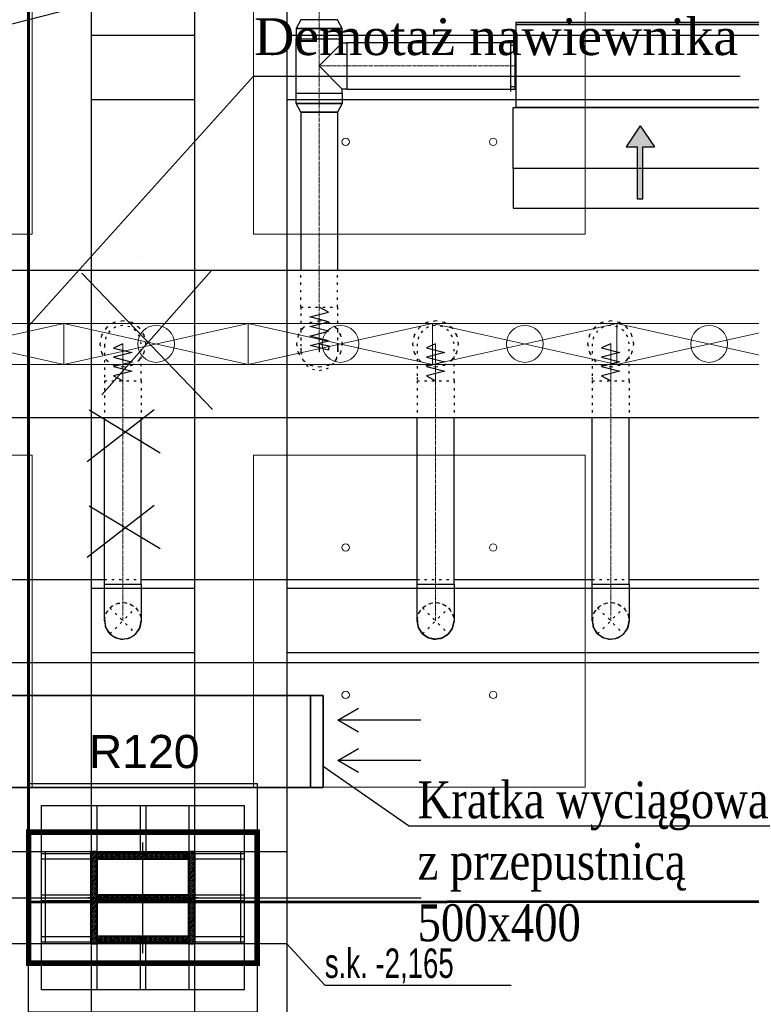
# Model space of a CAD drawing. Header units: centimetres. Extents: x -228435 to 46820, y -89367 to 152985.
# Tile 125 of 256: x -47208 to -43239, y 28422 to 33763. Entities that reach past the tile are written whole.
import ezdxf

# ---------------------------------------------------------------- set-up
doc = ezdxf.new("R2010")
doc.units = ezdxf.units.CM
doc.header["$LTSCALE"] = 50
for name, pattern in [('CADVENT_CENTERLINE', [9.9, 7.4, -1, 0.5, -1]), ('CADVENT_HIDDEN', [0.8, 0.25, -0.55]), ('Kondygnacja  -0_5$0$HIDDEN', [9.525, 6.35, -3.175]), ('Kondygnacja  -0_5$0$HIDDEN2', [4.7625, 3.175, -1.5875]), ('Osie rzutów$0$DASHDOT2', [12.7, 6.35, -3.175, 0, -3.175])]:
    doc.linetypes.add(name, pattern=pattern)
for name, color, linetype in [('01-103-Went PP_poziom-0_5$0$L_Nawiew', 250, 'Continuous'), ('bgde-nawiewDETAILS', 1, 'Continuous'), ('bgde-nawiewEXP', 250, 'Continuous'), ('bgde-nawiewHIDDEN', 250, 'Continuous'), ('bgde-wywiewSOL', 5, 'Continuous'), ('IS_zmiany 2024', 3, 'Continuous'), ('Kondygnacja  -0_5$0$ARCH_GK', 8, 'Continuous'), ('Kondygnacja  -0_5$0$ARCH_INFO_ODPORNOŚĆ OGNIOWA', 8, 'Continuous'), ('Kondygnacja  -0_5$0$ARCH_KONSTR_POWYŻEJ RZUTU', 8, 'Kondygnacja  -0_5$0$HIDDEN'), ('Kondygnacja  -0_5$0$ARCH_KONSTR_POWYŻEJ RZUTU_IST', 8, 'Kondygnacja  -0_5$0$HIDDEN2'), ('Kondygnacja  -0_5$0$ARCH_KONSTRUKCJA_NIEWIDOCZNA', 8, 'Continuous'), ('Kondygnacja  -0_5$0$ARCH_OKŁADZINA', 8, 'Continuous'), ('Kondygnacja  -0_5$0$ARCH_SŁUPY', 8, 'Continuous'), ('Osie rzutów$0$ARCH_INFO_OSIE_IST', 8, 'Osie rzutów$0$DASHDOT2'), ('Osie rzutów$0$ARCH_INFO_OSIE_OPISY_IST', 8, 'Continuous')]:
    doc.layers.add(name, color=color, linetype=linetype)
for name, color, linetype, lineweight in [('bgde-nawiewCEN', 7, 'Continuous', 13), ('bgde_nawiewnik', 11, 'Continuous', 5), ('SU Lampy kwadratowe  -05$0$ARCH_SUFITY_PODWIESZANE', 8, 'Continuous', 9)]:
    doc.layers.add(name, color=color, linetype=linetype, lineweight=lineweight)
doc.styles.add('Kondygnacja  -0_5$0$Arial', font='ARIAL.TTF')
doc.styles.add('Kondygnacja  -0_5$0$BIKTS', font='bikromsw.shx', dxfattribs={"width": 0.8})
pattern_1 = [(45, (-1133.3117, -3177.9858), (-0.6735192, 0.6735192), [])]

# ---------------------------------------------------------------- blocks, each defined once
blk = doc.blocks.new('Osie rzutów')
at = {"layer": 'Osie rzutów$0$ARCH_INFO_OSIE_IST', "ltscale": 10}
for p, q in [((7460, 12510), (7460, 4623.26)), ((7460, 7370), (7460, 7430)), ((4436.04, 7400), (15156.54, 7400)), ((7490, 7400), (7430, 7400))]:
    blk.add_line(p, q, dxfattribs=at)
blk = doc.blocks.new('SU Lampy kwadratowe  -05$0$moduł sufitu')
at = {"layer": 'SU Lampy kwadratowe  -05$0$ARCH_SUFITY_PODWIESZANE'}
for points in [[(60, -60), (240, -60), (240, -240), (60, -240)], [(360, -60), (540, -60), (540, -240), (360, -240)], [(60, -360), (240, -360), (240, -540), (60, -540)], [(360, -360), (540, -360), (540, -540), (360, -540)]]:
    blk.add_lwpolyline(points, close=True, dxfattribs=at)
for centre in [(110, -110), (190, -110), (410, -110), (490, -110), (110, -190), (190, -190), (410, -190), (490, -190), (110, -410), (190, -410), (410, -410), (490, -410), (110, -490), (190, -490), (410, -490), (490, -490)]:
    blk.add_circle(centre, 2, dxfattribs=at)
blk = doc.blocks.new('SU Lampy kwadratowe  -05')
at = {"layer": 'SU Lampy kwadratowe  -05$0$ARCH_SUFITY_PODWIESZANE'}
for p in [(6860, 8000), (7460, 8000)]:
    blk.add_blockref('SU Lampy kwadratowe  -05$0$moduł sufitu', p, dxfattribs=at)
blk = doc.blocks.new('Kondygnacja  -0_5$0$słup_prostokąt')
at = {"layer": 'Kondygnacja  -0_5$0$ARCH_SŁUPY', "lineweight": 40}
h = blk.add_hatch(dxfattribs=at)
h.set_pattern_fill('ANSI31', color=256, scale=0.3, style=0)
h.set_pattern_definition(pattern_1)
h.paths.add_polyline_path([(36, 34), (39, 34), (39, 84), (36, 84)])
h = blk.add_hatch(dxfattribs=at)
h.set_pattern_fill('ANSI31', color=256, scale=0.3, style=0)
h.set_pattern_definition(pattern_1)
h.paths.add_polyline_path([(89, 80), (89, 83), (39, 83), (39, 80)])
h = blk.add_hatch(dxfattribs=at)
h.set_pattern_fill('ANSI31', color=256, scale=0.3, style=0)
h.set_pattern_definition(pattern_1)
h.paths.add_polyline_path([(89, 34), (92, 34), (92, 84), (89, 84)])
h = blk.add_hatch(dxfattribs=at)
h.set_pattern_fill('ANSI31', color=256, scale=0.3, style=0)
h.set_pattern_definition(pattern_1)
h.paths.add_polyline_path([(89, 57.5), (89, 60.5), (39, 60.5), (39, 57.5)])
h = blk.add_hatch(dxfattribs=at)
h.set_pattern_fill('ANSI31', color=256, scale=0.3, style=0)
h.set_pattern_definition(pattern_1)
h.paths.add_polyline_path([(89, 35), (89, 38), (39, 38), (39, 35)])
at = {"layer": 'Kondygnacja  -0_5$0$ARCH_KONSTRUKCJA_NIEWIDOCZNA'}
blk.add_lwpolyline([(119, 109), (119, 9), (9, 9), (9, 109)], close=True, dxfattribs=at)
for points in [[(36, 109), (36, 84)], [(39, 109), (39, 84)], [(62.5, 109), (62.5, 83)], [(65.5, 109), (65.5, 83)], [(89, 109), (89, 84)], [(92, 109), (92, 84)], [(9, 83), (36, 83)], [(92, 83), (119, 83)], [(9, 80), (36, 80)], [(92, 80), (119, 80)], [(9, 60.5), (36, 60.5)], [(92, 60.5), (119, 60.5)], [(9, 57.5), (36, 57.5)], [(92, 57.5), (119, 57.5)], [(9, 38), (36, 38)], [(92, 38), (119, 38)], [(9, 35), (36, 35)], [(36, 34), (36, 9)], [(39, 34), (39, 9)], [(62.5, 35), (62.5, 9)], [(65.49, 35), (65.49, 9)], [(89, 34), (89, 9)], [(92, 35), (119, 35)], [(92, 34), (92, 9)]]:
    blk.add_lwpolyline(points, dxfattribs=at)
at = {"layer": 'Kondygnacja  -0_5$0$ARCH_OKŁADZINA'}
blk.add_lwpolyline([(2, 121), (126, 121), (126, -3), (2, -3)], close=True, dxfattribs=at)
at = {"layer": 'Kondygnacja  -0_5$0$ARCH_SŁUPY', "lineweight": 40}
for p, q in [((39, 60.5), (89, 60.5)), ((89, 57.5), (39, 57.5))]:
    blk.add_line(p, q, dxfattribs=at)
at = {"layer": 'Kondygnacja  -0_5$0$ARCH_SŁUPY', "lineweight": 30, "const_width": 3}
blk.add_lwpolyline([(2, 94.5), (126, 94.5), (126, 23.5), (2, 23.5)], close=True, dxfattribs=at)
at = {"layer": 'Kondygnacja  -0_5$0$ARCH_SŁUPY', "lineweight": 40}
for points in [[(36, 84), (39, 84), (39, 34), (36, 34)], [(89, 84), (92, 84), (92, 34), (89, 34)]]:
    blk.add_lwpolyline(points, close=True, dxfattribs=at)
for points in [[(89, 83), (39, 83)], [(39, 80), (89, 80)], [(89, 38), (39, 38)], [(39, 35), (89, 35)]]:
    blk.add_lwpolyline(points, dxfattribs=at)
blk = doc.blocks.new('Kondygnacja  -0_5$0$konstrukcja istniejąca -0.5')
at = {"layer": 'Kondygnacja  -0_5$0$ARCH_KONSTR_POWYŻEJ RZUTU_IST', "ltscale": 10}
for p, q in [((7432, 8575), (7432, 7425)), ((7432, 7375), (7432, 6225))]:
    blk.add_line(p, q, dxfattribs=at)
for points in [[(7488, 8575), (7488, 7425)], [(7538, 8575), (7538, 7425)], [(7538, 7375), (7382, 7375), (7382, 7425), (7538, 7425), (7538, 7375)], [(7488, 7375), (7488, 6225)], [(7538, 7375), (7538, 6225)]]:
    blk.add_lwpolyline(points, dxfattribs=at)
at = {"layer": 'Kondygnacja  -0_5$0$ARCH_KONSTR_POWYŻEJ RZUTU_IST', "ltscale": 10, "elevation": 0}
for points in [[(7432, 7867.89), (7488, 7867.89)], [(7538, 7867.89), (8582, 7867.89)], [(7488, 7832.89), (7432, 7832.89)], [(8582, 7832.89), (7538, 7832.89)], [(7432, 7567.89), (7488, 7567.89)], [(7538, 7567.89), (8582, 7567.89)], [(7488, 7532.89), (7432, 7532.89)], [(8582, 7532.89), (7538, 7532.89)], [(7407, 7425), (7407, 7375)], [(7513, 7425), (7513, 7375)]]:
    blk.add_lwpolyline(points, dxfattribs=at)
at = {"layer": 'Kondygnacja  -0_5$0$ARCH_KONSTR_POWYŻEJ RZUTU_IST'}
blk.add_lwpolyline([(7538, 7375), (7558.69, 7352.53), (7659.84, 7352.53)], dxfattribs=at)
at = {"layer": 'Kondygnacja  -0_5$0$ARCH_KONSTR_POWYŻEJ RZUTU_IST', "style": 'Kondygnacja  -0_5$0$BIKTS', "width": 0.7}
blk.add_text('s.k. -2,165', height=16, dxfattribs=at).set_placement((7558.69, 7356.46))
blk = doc.blocks.new('A$C066D7839')
at = {"layer": 'bgde_nawiewnik'}
for p, q in [((-50, -11.15), (-50, 11.15)), ((-50, 11.15), (50, 11.15)), ((-50, -11.15), (50, 11.15)), ((50, -11.15), (-50, 11.15)), ((50, 11.15), (50, -11.15)), ((50, -11.15), (-50, -11.15))]:
    blk.add_line(p, q, dxfattribs=at)
blk.add_circle((0, 0), 10, dxfattribs=at)
blk = doc.blocks.new('A$C5B3E7367')
at = {"layer": '01-103-Went PP_poziom-0_5$0$L_Nawiew'}
h = blk.add_hatch(color=256, dxfattribs=at)
h.paths.add_polyline_path([(215, 704), (215, 674), (331.7, 674), (331.7, 612.1), (445.9, 689), (331.7, 765.9), (331.7, 704)])
h.paths.add_polyline_path([(48.3, 704), (48.3, 674), (215, 674), (215, 704)])
for p, q in [((215, 1525), (165, 1525)), ((165, 1525), (165, 1505)), ((165, 1505), (215, 1505)), ((215, 1400), (215, 1530)), ((545, 1530), (215, 1530)), ((215, 1530), (215, 1515)), ((545, 1400), (545, 1530)), ((243.8, 1452), (268.8, 1452)), ((256.2, 1452), (256.2, 1400)), ((326.2, 1452), (351.2, 1452)), ((338.8, 1452), (338.8, 1400)), ((408.8, 1452), (433.8, 1452)), ((421.2, 1452), (421.2, 1400)), ((491.2, 1452), (516.2, 1452)), ((503.8, 1452), (503.8, 1400)), ((545, 1400), (215, 1400)), ((215, 1400), (215, 1378)), ((545, 0), (545, 1400)), ((0, 1378), (215, 1378)), ((0, 0), (0, 1378)), ((215, 1378), (215, 0)), ((445.9, 689), (331.7, 765.9)), ((331.7, 704), (331.7, 765.9)), ((48.3, 704), (331.7, 704)), ((48.3, 704), (48.3, 674)), ((48.3, 674), (331.7, 674)), ((445.9, 689), (331.7, 612.1)), ((331.7, 612.1), (331.7, 674)), ((215, 0), (0, 0)), ((215, 0), (545, 0))]:
    blk.add_line(p, q, dxfattribs=at)
blk = doc.blocks.new('A$C53CA46B8')
at = {"layer": 'bgde-wywiewSOL'}
for p, q in [((200.4, 481.1), (-249.6, 481.1)), ((-249.6, 481.1), (-249.6, -878.9)), ((112.9, 511.1), (-162.1, 511.1)), ((-137.1, 481.1), (-137.1, 511.1)), ((87.9, 481.1), (87.9, 511.1)), ((200.4, 481.1), (200.4, -878.9)), ((200.4, -878.9), (-249.6, -878.9)), ((-137.1, -878.9), (-137.1, -908.9)), ((87.9, -878.9), (87.9, -908.9)), ((112.9, -908.9), (-162.1, -908.9))]:
    blk.add_line(p, q, dxfattribs=at)
at = {"layer": '01-103-Went PP_poziom-0_5$0$L_Nawiew'}
blk.add_blockref('A$C5B3E7367', (-794.6, -893.9), dxfattribs=at)

msp = doc.modelspace()

# ---------------------------------------------------------------- linework, layer by layer
at = {"layer": 'bgde-nawiewCEN', "linetype": 'CADVENT_CENTERLINE', "ltscale": 0.06}
for p, q in [((-45583.864, 33762.826), (-45583.864, 37796.041)), ((-45583.864, 33659.826), (-45583.864, 33762.826)), ((-45583.864, 33659.826), (-45583.864, 33511.826)), ((-45583.864, 33511.826), (-45583.864, 33363.826)), ((-45433.864, 33511.826), (-45583.864, 33511.826)), ((-45433.864, 33511.826), (-44521.109, 33511.826)), ((-44517.109, 33511.826), (-44521.109, 33511.826)), ((-45583.864, 33363.826), (-45583.864, 33260.826)), ((-45583.864, 33260.826), (-45583.864, 32203.959)), ((-45583.864, 32203.959), (-45583.864, 32169.297)), ((-45583.864, 32169.297), (-45583.762, 32079.087)), ((-45583.762, 32079.087), (-45583.646, 32035.981)), ((-46648.659, 32003.485), (-46648.659, 32003.959)), ((-46648.659, 32002.359), (-46648.659, 32003.485)), ((-46648.659, 32000.166), (-46648.659, 32002.359)), ((-46648.659, 31996.552), (-46648.659, 32000.166)), ((-46648.659, 31991.159), (-46648.659, 31996.552)), ((-45583.646, 32035.981), (-45583.496, 32003.983)), ((-45583.496, 32003.983), (-45583.32, 31981.762)), ((-45581.983, 31987.964), (-45581.867, 31995.962)), ((-45581.867, 31995.962), (-45581.765, 32003.959)), ((-44952.307, 32003.485), (-44952.307, 32003.959)), ((-44952.307, 32002.359), (-44952.307, 32003.485)), ((-44952.307, 32000.166), (-44952.307, 32002.359)), ((-44952.307, 31996.552), (-44952.307, 32000.166)), ((-44952.307, 31991.159), (-44952.307, 31996.552)), ((-44002.307, 32003.485), (-44002.307, 32003.959)), ((-44002.307, 32002.359), (-44002.307, 32003.485)), ((-44002.307, 32000.166), (-44002.307, 32002.359)), ((-44002.307, 31996.552), (-44002.307, 32000.166)), ((-44002.307, 31991.159), (-44002.307, 31996.552)), ((-46648.659, 31983.633), (-46648.659, 31991.159)), ((-46648.659, 31973.618), (-46648.659, 31983.633)), ((-46648.659, 31960.759), (-46648.659, 31973.618)), ((-46648.659, 31944.7), (-46648.659, 31960.759)), ((-46648.659, 31925.085), (-46648.659, 31944.7)), ((-45583.32, 31981.762), (-45583.125, 31967.983)), ((-45583.125, 31967.983), (-45582.919, 31961.315)), ((-45582.919, 31961.315), (-45582.71, 31960.423)), ((-45582.71, 31960.423), (-45582.504, 31963.975)), ((-45582.504, 31963.975), (-45582.309, 31970.638)), ((-45582.309, 31970.638), (-45582.133, 31979.079)), ((-45582.133, 31979.079), (-45581.983, 31987.964)), ((-44952.307, 31983.633), (-44952.307, 31991.159)), ((-44952.307, 31973.618), (-44952.307, 31983.633)), ((-44952.307, 31960.759), (-44952.307, 31973.618)), ((-44952.307, 31944.7), (-44952.307, 31960.759)), ((-44952.307, 31925.085), (-44952.307, 31944.7)), ((-44002.307, 31983.633), (-44002.307, 31991.159)), ((-44002.307, 31973.618), (-44002.307, 31983.633)), ((-44002.307, 31960.759), (-44002.307, 31973.618)), ((-44002.307, 31944.7), (-44002.307, 31960.759)), ((-44002.307, 31925.085), (-44002.307, 31944.7)), ((-46648.659, 31901.559), (-46648.659, 31925.085)), ((-46648.659, 31873.766), (-46648.659, 31901.559)), ((-44952.307, 31901.559), (-44952.307, 31925.085)), ((-44952.307, 31873.766), (-44952.307, 31901.559)), ((-44002.307, 31901.559), (-44002.307, 31925.085)), ((-44002.307, 31873.766), (-44002.307, 31901.559)), ((-46648.659, 31822.655), (-46648.659, 31873.766)), ((-44952.307, 31822.655), (-44952.307, 31873.766)), ((-44002.307, 31822.655), (-44002.307, 31873.766)), ((-46648.659, 31803.959), (-46648.659, 31822.655)), ((-46648.659, 31803.959), (-46648.659, 30701.612)), ((-44952.307, 31803.959), (-44952.307, 31822.655)), ((-44952.307, 31803.959), (-44952.307, 30701.612)), ((-44002.307, 31803.959), (-44002.307, 31822.655)), ((-44002.307, 31803.959), (-44002.307, 30701.612)), ((-46648.659, 30701.612), (-46648.659, 30501.612)), ((-44952.307, 30701.612), (-44952.307, 30501.612)), ((-44002.307, 30701.612), (-44002.307, 30501.612))]:
    msp.add_line(p, q, dxfattribs=at)
at = {"layer": 'bgde-nawiewDETAILS', "linetype": 'CADVENT_HIDDEN'}
for p, q in [((-46719.369, 30430.901), (-46577.948, 30572.322)), ((-46719.369, 30572.322), (-46577.948, 30430.901)), ((-45023.017, 30430.901), (-44881.596, 30572.322)), ((-45023.017, 30572.322), (-44881.596, 30430.901)), ((-44073.017, 30430.901), (-43931.596, 30572.322)), ((-44073.017, 30572.322), (-43931.596, 30430.901))]:
    msp.add_line(p, q, dxfattribs=at)
at = {"layer": 'bgde-nawiewEXP', "linetype": 'Continuous'}
for points in [[(-45708.864, 33659.826), (-45458.864, 33659.826), (-45458.864, 33714.669), (-45483.864, 33762.826), (-45683.864, 33762.826), (-45708.864, 33714.669), (-45708.864, 33714.669), (-45699.349, 33714.669), (-45699.349, 33714.669), (-45708.864, 33714.669), (-45708.864, 33714.669)], [(-45699.349, 33714.669), (-45672.253, 33714.669), (-45672.253, 33714.669)], [(-45672.253, 33714.669), (-45631.7, 33714.669), (-45631.7, 33714.669)], [(-45631.7, 33714.669), (-45583.864, 33714.669), (-45583.864, 33714.669)], [(-45583.864, 33714.669), (-45536.029, 33714.669), (-45536.029, 33714.669)], [(-45536.029, 33714.669), (-45495.476, 33714.669), (-45495.476, 33714.669)], [(-45495.476, 33714.669), (-45468.38, 33714.669), (-45468.38, 33714.669)], [(-45468.38, 33714.669), (-45458.864, 33714.669), (-45458.864, 33714.669)], [(-44517.109, 33736.826), (-43157.109, 33736.826), (-43157.109, 33746.826), (-44517.109, 33746.826)], [(-44517.109, 33286.826), (-43157.109, 33286.826), (-43157.109, 33736.826), (-44517.109, 33736.826)], [(-45433.864, 33386.826), (-44521.109, 33386.826), (-44521.109, 33636.826), (-45433.864, 33636.826), (-45433.864, 33396.341)], [(-45708.864, 33308.983), (-45708.864, 33363.826), (-45458.864, 33363.826), (-45458.864, 33308.983), (-45483.864, 33260.826), (-45683.864, 33260.826)], [(-45708.864, 33308.983), (-45699.349, 33308.983), (-45699.349, 33308.983)], [(-45699.349, 33308.983), (-45672.253, 33308.983), (-45672.253, 33308.983)], [(-45672.253, 33308.983), (-45631.7, 33308.983), (-45631.7, 33308.983)], [(-45631.7, 33308.983), (-45583.864, 33308.983), (-45583.864, 33308.983)], [(-45583.864, 33308.983), (-45536.029, 33308.983), (-45536.029, 33308.983)], [(-45536.029, 33308.983), (-45495.476, 33308.983), (-45495.476, 33308.983)], [(-45495.476, 33308.983), (-45468.38, 33308.983), (-45468.38, 33308.983)], [(-45468.38, 33308.983), (-45458.864, 33308.983), (-45458.864, 33308.983)], [(-45052.307, 30501.612), (-45052.307, 30701.612), (-44852.307, 30701.612), (-44852.307, 30501.612), (-44859.919, 30463.343), (-44881.596, 30430.901), (-44914.038, 30409.224), (-44952.307, 30401.612), (-44990.575, 30409.224), (-45023.017, 30430.901), (-45044.695, 30463.343)]]:
    msp.add_lwpolyline(points, close=True, dxfattribs=at)
for points in [[(-45708.864, 33363.826), (-45708.864, 33659.826), (-45458.864, 33659.826), (-45458.864, 33636.826)], [(-45708.864, 33363.826), (-45458.864, 33363.826), (-45458.864, 33386.826), (-45583.864, 33511.826), (-45458.864, 33636.826), (-45433.864, 33636.826), (-45433.864, 33386.826), (-45458.864, 33386.826)], [(-44521.109, 33386.826), (-44521.109, 33636.826), (-44517.109, 33636.826)], [(-44521.109, 33386.826), (-44517.109, 33386.826)], [(-45683.864, 33260.826), (-45683.864, 32403.941)], [(-45683.864, 33260.826), (-45483.864, 33260.826), (-45483.864, 32403.941)], [(-41538.801, 31603.941), (-59190.003, 31603.941), (-59190.003, 32403.941), (-41538.801, 32403.941)], [(-46748.659, 30701.612), (-46548.659, 30701.612), (-46548.659, 31603.941)], [(-46748.659, 30701.612), (-46748.659, 31603.941)], [(-45052.307, 30701.612), (-44852.307, 30701.612), (-44852.307, 31603.941)], [(-45052.307, 30701.612), (-45052.307, 31603.941)], [(-44102.307, 30701.612), (-43902.307, 30701.612), (-43902.307, 31603.941)], [(-44102.307, 30701.612), (-44102.307, 31603.941)], [(-48952.307, 30726.612), (-46748.659, 30726.612)], [(-46548.659, 30726.612), (-45052.307, 30726.612)], [(-44852.307, 30726.612), (-44102.307, 30726.612)], [(-43902.307, 30726.612), (-42620.939, 30726.612), (-42620.939, 30276.612), (-42620.939, 30726.612), (-42220.939, 30601.612), (-42220.939, 30501.612), (-42620.939, 30726.612)], [(-46748.659, 30501.612), (-46748.659, 30701.612), (-46548.659, 30701.612), (-46548.659, 30501.612), (-46556.271, 30463.343), (-46560.358, 30457.225)], [(-44102.307, 30501.612), (-44102.307, 30701.612), (-43902.307, 30701.612), (-43902.307, 30501.612), (-43909.919, 30463.343), (-43914.27, 30456.831)], [(-46748.659, 30501.612), (-46743.968, 30478.033)], [(-46748.659, 30501.612), (-46741.047, 30463.343), (-46742.482, 30470.56)], [(-46610.39, 30409.224), (-46577.948, 30430.901), (-46556.271, 30463.343), (-46548.659, 30501.612)], [(-46576.021, 30435.553), (-46560.684, 30454.067), (-46549.186, 30491.352), (-46549.874, 30498.678)], [(-45052.307, 30501.612), (-45047.705, 30478.479)], [(-44879.646, 30435.608), (-44864.526, 30453.709), (-44852.877, 30490.948), (-44853.562, 30498.581)], [(-44864.177, 30456.971), (-44859.919, 30463.343), (-44852.307, 30501.612)], [(-44102.307, 30501.612), (-44097.753, 30478.721)], [(-44102.307, 30501.612), (-44094.695, 30463.343), (-44096.223, 30471.025)], [(-43964.038, 30409.224), (-43931.596, 30430.901), (-43909.919, 30463.343), (-43902.307, 30501.612)], [(-43929.635, 30435.635), (-43914.633, 30453.514), (-43902.901, 30490.726), (-43903.584, 30498.529)], [(-46746.731, 30496.959), (-46744.485, 30473.023), (-46726.251, 30438.528), (-46720.584, 30433.835)], [(-46741.047, 30463.343), (-46719.369, 30430.901), (-46699.38, 30417.545)], [(-46741.047, 30463.343), (-46719.369, 30430.901), (-46686.927, 30409.224), (-46693.045, 30413.311)], [(-46610.39, 30409.224), (-46577.948, 30430.901), (-46564.592, 30450.89)], [(-45050.357, 30496.904), (-45048.249, 30473.414), (-45030.155, 30438.845), (-45024.273, 30433.931)], [(-45046.19, 30470.86), (-45044.695, 30463.343), (-45023.017, 30430.901), (-45003.407, 30417.798)], [(-44921.555, 30407.728), (-44914.038, 30409.224), (-44881.596, 30430.901), (-44868.493, 30450.511)], [(-44100.346, 30496.877), (-44098.311, 30473.628), (-44080.294, 30439.018), (-44074.294, 30433.984)], [(-44094.695, 30463.343), (-44073.017, 30430.901), (-44053.612, 30417.935)], [(-44094.695, 30463.343), (-44073.017, 30430.901), (-44040.575, 30409.224), (-44047.087, 30413.575)], [(-43964.038, 30409.224), (-43931.596, 30430.901), (-43918.63, 30450.306)], [(-46714.717, 30428.974), (-46696.203, 30413.637), (-46658.918, 30402.139), (-46651.592, 30402.827)], [(-46686.927, 30409.224), (-46648.659, 30401.612), (-46625.08, 30406.302)], [(-46686.927, 30409.224), (-46648.659, 30401.612), (-46610.39, 30409.224), (-46617.607, 30407.788)], [(-46644.006, 30403.539), (-46620.071, 30405.785), (-46585.575, 30424.02), (-46580.882, 30429.686)], [(-45018.31, 30428.951), (-45000.209, 30413.831), (-44962.971, 30402.182), (-44955.337, 30402.867)], [(-44996.947, 30413.481), (-44990.575, 30409.224), (-44952.307, 30401.612), (-44929.174, 30406.213)], [(-44947.6, 30403.561), (-44924.109, 30405.669), (-44889.54, 30423.764), (-44884.626, 30429.646)], [(-44068.283, 30428.94), (-44050.405, 30413.938), (-44013.192, 30402.206), (-44005.39, 30402.889)], [(-44040.575, 30409.224), (-44002.307, 30401.612), (-43979.417, 30406.165)], [(-44040.575, 30409.224), (-44002.307, 30401.612), (-43964.038, 30409.224), (-43971.72, 30407.696)], [(-43997.572, 30403.573), (-43974.323, 30405.607), (-43939.713, 30423.624), (-43934.679, 30429.624)], [(-51792.988, 30276.612), (-42620.939, 30276.612)]]:
    msp.add_lwpolyline(points, dxfattribs=at)
at = {"layer": 'bgde-nawiewHIDDEN', "linetype": 'CADVENT_HIDDEN'}
for points in [[(-44517.109, 33386.826), (-44517.109, 33636.826)], [(-45683.864, 32203.959), (-45483.864, 32203.959), (-45483.864, 32403.941)], [(-45683.864, 32203.959), (-45683.864, 32403.941)], [(-45683.864, 32203.959), (-45683.864, 32169.241), (-45683.762, 32078.908), (-45683.646, 32035.681), (-45683.495, 32003.592), (-45683.319, 31981.316), (-45683.124, 31967.517), (-45682.918, 31960.843), (-45675.136, 31922.653), (-45674.912, 31921.701), (-45653.08, 31889.345), (-45620.534, 31867.811), (-45582.23, 31860.376), (-45543.999, 31868.172), (-45511.661, 31890.012), (-45490.14, 31922.572), (-45482.712, 31960.895), (-45482.506, 31964.448), (-45482.311, 31971.113), (-45482.135, 31979.559), (-45481.985, 31988.451), (-45481.868, 31996.457), (-45481.766, 32004.461)], [(-45683.864, 32203.959), (-45483.864, 32203.959), (-45483.864, 32169.353), (-45483.763, 32079.266), (-45483.647, 32036.28), (-45483.497, 32004.375), (-45483.321, 31982.207), (-45483.127, 31968.45), (-45482.921, 31961.786)], [(-46748.659, 31803.959), (-46748.659, 31603.941)], [(-46748.659, 31803.959), (-46548.659, 31803.959), (-46548.659, 31603.941)], [(-45052.307, 31803.959), (-45052.307, 31603.941)], [(-45052.307, 31803.959), (-44852.307, 31803.959), (-44852.307, 31603.941)], [(-44102.307, 31803.959), (-44102.307, 31603.941)], [(-44102.307, 31803.959), (-43902.307, 31803.959), (-43902.307, 31603.941)], [(-46748.659, 30726.612), (-46548.659, 30726.612)], [(-45052.307, 30726.612), (-44852.307, 30726.612)], [(-44102.307, 30726.612), (-43902.307, 30726.612)], [(-46748.659, 30501.612), (-46741.047, 30539.88), (-46719.369, 30572.322), (-46686.927, 30593.999), (-46648.659, 30601.612), (-46610.39, 30593.999), (-46577.948, 30572.322), (-46556.271, 30539.88), (-46548.659, 30501.612)], [(-46748.131, 30511.871), (-46736.633, 30549.156), (-46711.742, 30579.204), (-46677.247, 30597.438), (-46638.399, 30601.084), (-46601.114, 30589.586), (-46571.067, 30564.695), (-46552.832, 30530.2), (-46549.874, 30498.678)], [(-45052.307, 30501.612), (-45044.695, 30539.88), (-45023.017, 30572.322), (-44990.575, 30593.999), (-44952.307, 30601.612), (-44914.038, 30593.999), (-44881.596, 30572.322), (-44859.919, 30539.88), (-44852.307, 30501.612)], [(-45051.736, 30512.275), (-45040.087, 30549.514), (-45015.074, 30579.46), (-44980.505, 30597.554), (-44941.643, 30601.041), (-44904.404, 30589.392), (-44874.459, 30564.378), (-44856.365, 30529.809), (-44853.562, 30498.581)], [(-44102.307, 30501.612), (-44094.695, 30539.88), (-44073.017, 30572.322), (-44040.575, 30593.999), (-44002.307, 30601.612), (-43964.038, 30593.999), (-43931.596, 30572.322), (-43909.919, 30539.88), (-43902.307, 30501.612)], [(-44101.712, 30512.497), (-44089.98, 30549.709), (-44064.9, 30579.599), (-44030.291, 30597.616), (-43991.421, 30601.017), (-43954.209, 30589.285), (-43924.319, 30564.205), (-43906.302, 30529.595), (-43903.584, 30498.529)], [(-46748.131, 30511.871), (-46746.731, 30496.959)], [(-45051.736, 30512.275), (-45050.357, 30496.904)], [(-44101.712, 30512.497), (-44100.346, 30496.877)], [(-46743.968, 30478.033), (-46742.482, 30470.56)], [(-46564.592, 30450.89), (-46560.358, 30457.225)], [(-45047.705, 30478.479), (-45046.19, 30470.86)], [(-44868.493, 30450.511), (-44864.177, 30456.971)], [(-44097.753, 30478.721), (-44096.223, 30471.025)], [(-43918.63, 30450.306), (-43914.27, 30456.831)], [(-46720.584, 30433.835), (-46714.717, 30428.974)], [(-46699.38, 30417.545), (-46693.045, 30413.311)], [(-46651.592, 30402.827), (-46644.006, 30403.539)], [(-46625.08, 30406.302), (-46617.607, 30407.788)], [(-46580.882, 30429.686), (-46576.021, 30435.553)], [(-45024.273, 30433.931), (-45018.31, 30428.951)], [(-45003.407, 30417.798), (-44996.947, 30413.481)], [(-44955.337, 30402.867), (-44947.6, 30403.561)], [(-44929.174, 30406.213), (-44921.555, 30407.728)], [(-44884.626, 30429.646), (-44879.646, 30435.608)], [(-44074.294, 30433.984), (-44068.283, 30428.94)], [(-44053.612, 30417.935), (-44047.087, 30413.575)], [(-44005.39, 30402.889), (-43997.572, 30403.573)], [(-43979.417, 30406.165), (-43971.72, 30407.696)], [(-43934.679, 30429.624), (-43929.635, 30435.635)]]:
    msp.add_lwpolyline(points, dxfattribs=at)
at = {"layer": 'bgde-nawiewHIDDEN'}
for points in [[(-45581.765, 32003.959), (-45531.885, 31994.273), (-45533.168, 31970.726), (-45633.434, 31994.62), (-45533.585, 32020.975), (-45633.682, 32046.581), (-45533.749, 32072.589), (-45633.795, 32097.825), (-45533.828, 32124.116), (-45633.849, 32150.318), (-45533.861, 32176.128), (-45583.864, 32203.959)], [(-46648.659, 32003.959), (-46698.659, 31981.885), (-46598.659, 31956.779), (-46698.659, 31931.546), (-46598.659, 31905.868), (-46698.659, 31880.722), (-46598.659, 31855.642), (-46698.659, 31830.347), (-46648.659, 31803.959)], [(-44952.307, 32003.959), (-45002.307, 31982.661), (-44902.307, 31957.299), (-45002.307, 31932.079), (-44902.307, 31906.794), (-45002.307, 31881.259), (-44902.307, 31855.9), (-45002.307, 31830.441), (-44952.307, 31803.959)], [(-44002.307, 32003.959), (-44052.307, 31982.661), (-43952.307, 31957.299), (-44052.307, 31932.079), (-43952.307, 31906.794), (-44052.307, 31881.259), (-43952.307, 31855.9), (-44052.307, 31830.441), (-44002.307, 31803.959)]]:
    msp.add_lwpolyline(points, dxfattribs=at)
at = {"layer": 'bgde-nawiewHIDDEN', "linetype": 'CADVENT_HIDDEN'}
for points in [[(-46773.659, 32003.959), (-46764.144, 31956.123), (-46737.047, 31915.571), (-46696.494, 31888.474), (-46648.659, 31878.959), (-46600.823, 31888.474), (-46560.27, 31915.571), (-46533.174, 31956.123), (-46523.659, 32003.959), (-46533.174, 32051.794), (-46560.27, 32092.347), (-46600.823, 32119.444), (-46648.659, 32128.959), (-46696.494, 32119.444), (-46737.047, 32092.347), (-46764.144, 32051.794)], [(-46773.659, 32003.959), (-46764.144, 31956.123), (-46737.047, 31915.571), (-46696.494, 31888.474), (-46648.659, 31878.959), (-46600.823, 31888.474), (-46560.27, 31915.571), (-46533.174, 31956.123), (-46523.659, 32003.959), (-46533.174, 32051.794), (-46560.27, 32092.347), (-46600.823, 32119.444), (-46648.659, 32128.959), (-46696.494, 32119.444), (-46737.047, 32092.347), (-46764.144, 32051.794)], [(-46748.659, 31996.552), (-46748.659, 31803.959), (-46548.659, 31803.959), (-46548.659, 32003.959), (-46556.271, 32042.227), (-46577.948, 32074.67), (-46610.39, 32096.347), (-46648.659, 32103.959), (-46686.927, 32096.347), (-46719.369, 32074.67), (-46741.047, 32042.227), (-46748.659, 32003.959), (-46748.659, 32000.166)], [(-45706.765, 32003.959), (-45697.25, 31956.123), (-45670.153, 31915.571), (-45629.6, 31888.474), (-45581.765, 31878.959), (-45533.929, 31888.474), (-45493.376, 31915.571), (-45466.28, 31956.123), (-45456.765, 32003.959), (-45466.28, 32051.794), (-45493.376, 32092.347), (-45533.929, 32119.444), (-45581.765, 32128.959), (-45629.6, 32119.444), (-45670.153, 32092.347), (-45697.25, 32051.794)], [(-45706.765, 32003.959), (-45697.25, 31956.123), (-45670.153, 31915.571), (-45629.6, 31888.474), (-45581.765, 31878.959), (-45533.929, 31888.474), (-45493.376, 31915.571), (-45466.28, 31956.123), (-45456.765, 32003.959), (-45466.28, 32051.794), (-45493.376, 32092.347), (-45533.929, 32119.444), (-45581.765, 32128.959), (-45629.6, 32119.444), (-45670.153, 32092.347), (-45697.25, 32051.794)], [(-45077.307, 32003.959), (-45067.792, 31956.123), (-45040.695, 31915.571), (-45000.142, 31888.474), (-44952.307, 31878.959), (-44904.471, 31888.474), (-44863.918, 31915.571), (-44836.822, 31956.123), (-44827.307, 32003.959), (-44836.822, 32051.794), (-44863.918, 32092.347), (-44904.471, 32119.444), (-44952.307, 32128.959), (-45000.142, 32119.444), (-45040.695, 32092.347), (-45067.792, 32051.794)], [(-45077.307, 32003.959), (-45067.792, 31956.123), (-45040.695, 31915.571), (-45000.142, 31888.474), (-44952.307, 31878.959), (-44904.471, 31888.474), (-44863.918, 31915.571), (-44836.822, 31956.123), (-44827.307, 32003.959), (-44836.822, 32051.794), (-44863.918, 32092.347), (-44904.471, 32119.444), (-44952.307, 32128.959), (-45000.142, 32119.444), (-45040.695, 32092.347), (-45067.792, 32051.794)], [(-45052.307, 31803.959), (-44852.307, 31803.959), (-44852.307, 32003.959), (-44859.919, 32042.227), (-44881.596, 32074.67), (-44914.038, 32096.347), (-44952.307, 32103.959), (-44990.575, 32096.347), (-45023.017, 32074.67), (-45044.695, 32042.227), (-45052.307, 32003.959), (-45052.307, 31822.655)], [(-44127.307, 32003.959), (-44117.792, 31956.123), (-44090.695, 31915.571), (-44050.142, 31888.474), (-44002.307, 31878.959), (-43954.471, 31888.474), (-43913.918, 31915.571), (-43886.822, 31956.123), (-43877.307, 32003.959), (-43886.822, 32051.794), (-43913.918, 32092.347), (-43954.471, 32119.444), (-44002.307, 32128.959), (-44050.142, 32119.444), (-44090.695, 32092.347), (-44117.792, 32051.794)], [(-44127.307, 32003.959), (-44117.792, 31956.123), (-44090.695, 31915.571), (-44050.142, 31888.474), (-44002.307, 31878.959), (-43954.471, 31888.474), (-43913.918, 31915.571), (-43886.822, 31956.123), (-43877.307, 32003.959), (-43886.822, 32051.794), (-43913.918, 32092.347), (-43954.471, 32119.444), (-44002.307, 32128.959), (-44050.142, 32119.444), (-44090.695, 32092.347), (-44117.792, 32051.794)], [(-44102.307, 31803.959), (-43902.307, 31803.959), (-43902.307, 32003.959), (-43909.919, 32042.227), (-43931.596, 32074.67), (-43964.038, 32096.347), (-44002.307, 32103.959), (-44040.575, 32096.347), (-44073.017, 32074.67), (-44094.695, 32042.227), (-44102.307, 32003.959), (-44102.307, 31822.655)]]:
    msp.add_lwpolyline(points, close=True, dxfattribs=at)
at = {"layer": 'IS_zmiany 2024', "color": 2}
for p, q in [((-49426.621, 33179.152, 3110), (-37210.665, 36329.138, 245)), ((-47160, 32100), (-45940, 33456.233)), ((-45940, 33456.233), (-43300.267, 33456.233)), ((-45098.559, 29390.609), (-45561.351, 29712.269)), ((-45098.559, 29390.609), (-42673.965, 29390.609))]:
    msp.add_line(p, q, dxfattribs=at)
at = {"layer": 'IS_zmiany 2024', "color": 1}
for p, q in [((-46162.123, 31647.918, 245), (-46872.123, 32387.562, 245)), ((-46762.123, 31727.918, 245), (-46168.506, 32401.438, 245)), ((-46842.275, 31366.4), (-46479.245, 31648.906)), ((-46832.275, 31646.4), (-46446.88, 31414.085)), ((-46842.275, 30846.552), (-46479.245, 31129.058)), ((-46832.275, 31126.552), (-46446.88, 30894.236))]:
    msp.add_line(p, q, dxfattribs=at)
at = {"layer": 'IS_zmiany 2024', "color": 5, "lineweight": 35}
for p, q in [((-52510, 30097.595), (-45561.351, 30097.595)), ((-45630, 30097.595), (-45630, 29601.101)), ((-45561.351, 30097.595), (-45561.351, 29597.595)), ((-45561.351, 29597.595), (-52510, 29597.595))]:
    msp.add_line(p, q, dxfattribs=at)
at = {"layer": 'IS_zmiany 2024', "color": 5}
for p, q in [((-45481.702, 29963.352), (-45369.697, 30028.29, 1393)), ((-45031.702, 29963.352), (-45481.702, 29963.352)), ((-45369.697, 29898.415, 1393), (-45481.702, 29963.352)), ((-45481.702, 29744.159), (-45369.697, 29809.097, 1393)), ((-45031.702, 29744.159), (-45481.702, 29744.159)), ((-45369.697, 29679.222, 1393), (-45481.702, 29744.159))]:
    msp.add_line(p, q, dxfattribs=at)
at = {"layer": 'IS_zmiany 2024', "color": 40, "lineweight": 60}
msp.add_lwpolyline([(-47160, 40645), (-22185, 40645), (-22185, 28995), (-47160, 28975)], close=True, dxfattribs=at)
at = {"layer": 'Kondygnacja  -0_5$0$ARCH_GK', "linetype": 'Continuous', "lineweight": -3}
for p, q in [((-47160, 28950), (-47160, 29050)), ((-45920, 29050), (-45920, 28950))]:
    msp.add_line(p, q, dxfattribs=at)

# ---------------------------------------------------------------- block references
at = {"layer": '01-103-Went PP_poziom-0_5$0$L_Nawiew', "xscale": -1, "rotation": 270}
msp.add_blockref('A$C53CA46B8', (-43637.259, 33535.396, 3110), dxfattribs=at)
at = {"layer": '01-103-Went PP_poziom-0_5$0$L_Nawiew', "xscale": 10, "yscale": 10, "zscale": 10}
for p in [(-47468.405, 32003.959, 1362.041), (-46468.405, 32003.959, 1362.041), (-45468.405, 32003.959, 1362.041), (-44468.405, 32003.959, 1362.041), (-43468.405, 32003.959, 1362.041)]:
    msp.add_blockref('A$C066D7839', p, dxfattribs=at)
at = {"layer": 'Kondygnacja  -0_5$0$ARCH_KONSTR_POWYŻEJ RZUTU', "xscale": 10, "yscale": 10, "zscale": 10}
msp.add_blockref('Kondygnacja  -0_5$0$konstrukcja istniejąca -0.5', (-121140, -45000), dxfattribs=at)
at = {"layer": 'Kondygnacja  -0_5$0$ARCH_SŁUPY', "xscale": 10, "yscale": 10, "zscale": 10}
msp.add_blockref('Kondygnacja  -0_5$0$słup_prostokąt', (-47180, 28410), dxfattribs=at)
msp.add_blockref('Kondygnacja  -0_5$0$słup_prostokąt', (-47180, 28410), dxfattribs=at)
at = {"layer": 'Osie rzutów$0$ARCH_INFO_OSIE_OPISY_IST', "xscale": 10, "yscale": 10, "zscale": 10}
msp.add_blockref('Osie rzutów', (-121140, -45000), dxfattribs=at)
at = {"layer": 'SU Lampy kwadratowe  -05$0$ARCH_SUFITY_PODWIESZANE', "xscale": 10, "yscale": 10, "zscale": 10}
msp.add_blockref('SU Lampy kwadratowe  -05', (-121140, -45000), dxfattribs=at)

# ---------------------------------------------------------------- texts
at = {"layer": 'IS_zmiany 2024', "color": 2, "char_height": 200, "attachment_point": 1}
for s, insert, width in [('\\fTimes New Roman|b0|i0|c238|p18;\\A1;Demotaż nawiewnika', (-45936.571, 33770.881, 7680), 6261.14258), ('\\fTimes New Roman|b0|i0|c238|p18;\\A1;Kratka wyciągowa z przepustnicą 500x400', (-45050.994, 29631.036, 7680), 2281.62573)]:
    msp.add_mtext(s, dxfattribs=dict(at, insert=insert, width=width))
at = {"layer": 'Kondygnacja  -0_5$0$ARCH_INFO_ODPORNOŚĆ OGNIOWA', "insert": (-46532.905, 29941.838), "char_height": 180, "width": 533.32525, "attachment_point": 5, "style": 'Kondygnacja  -0_5$0$Arial'}
msp.add_mtext('\\PR120', dxfattribs=at)
msp.add_mtext('\\PR120', dxfattribs=at)

doc.saveas('drawing.dxf')
